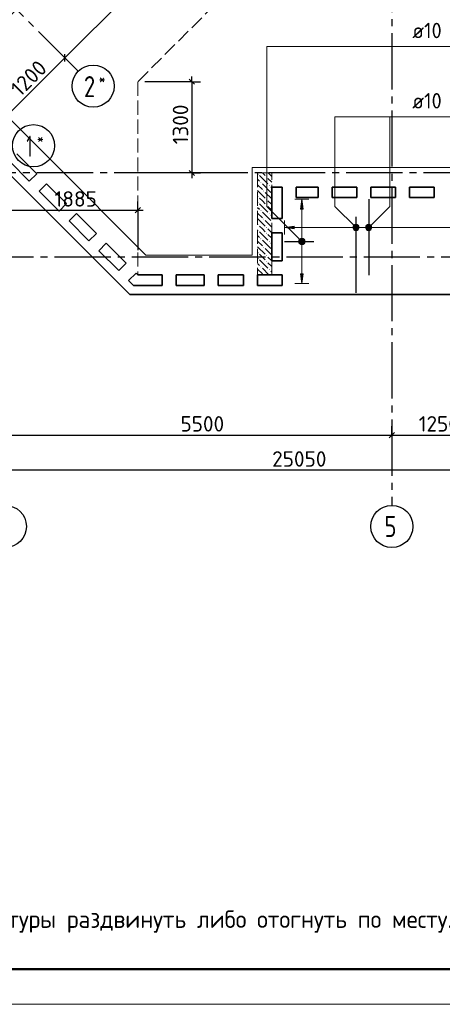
# Model space of a CAD drawing. Header units: millimetres. Extents: x 40580 to 1930067, y -240640 to 81020.
# Tile 159 of 246: x 643331 to 649344, y -240319 to -226308. Entities that reach past the tile are written whole.
import ezdxf

# ---------------------------------------------------------------- set-up
doc = ezdxf.new("R2010")
doc.units = ezdxf.units.MM
for name, pattern in [('______2', [270, 200, -70]), ('______5', [1100, 800, -100, 100, -100]), ('CENTER', [2, 1.25, -0.25, 0.25, -0.25])]:
    doc.linetypes.add(name, pattern=pattern)
for name, color, linetype, lineweight in [('Standard', 7, 'Continuous', 25), ('ЖБ Перекрытие верхний уровень', 7, 'Continuous', 35), ('ОСИ', 7, 'CENTER', 15), ('Позиционная метка линия выноска', 7, 'Continuous', 13), ('Позиционная метка номер позиции', 7, 'Continuous', 13), ('Примечания', 7, 'Continuous', 13)]:
    doc.layers.add(name, color=color, linetype=linetype, lineweight=lineweight)
doc.layers.add('ЖБ Пилон', color=7, linetype='______2', lineweight=13, true_color=0xa0a0a0)
doc.styles.add('ISOCPEUR', font='isocpeur.ttf')
doc.styles.get("Standard").update_dxf_attribs({"font": 'isocpeur.ttf'})

msp = doc.modelspace()

# ---------------------------------------------------------------- hatches: boundary and pattern name
at = {"linetype": 'Continuous', "lineweight": 13, "transparency": 33554687}
for points in [[(647366.7, -229004.1), (647346.7, -228864.1), (647326.7, -229004.1)], [(648274.2, -229225.4), (648296.7, -229309.1), (648296.7, -229219.1)], [(648296.7, -229219.1), (648296.7, -229309.1), (648319.2, -229302.8)], [(648296.7, -229219.1), (648319.2, -229302.8), (648319.2, -229225.4)], [(648258, -229286.6), (648258, -229241.6), (648251.7, -229264.1)], [(648258, -229241.6), (648274.2, -229302.8), (648274.2, -229225.4)], [(648258, -229241.6), (648258, -229286.6), (648274.2, -229302.8)], [(648274.2, -229225.4), (648274.2, -229302.8), (648296.7, -229309.1)], [(648319.2, -229225.4), (648319.2, -229302.8), (648335.4, -229286.6)], [(648319.2, -229225.4), (648335.4, -229286.6), (648335.4, -229241.6)], [(648335.4, -229241.6), (648335.4, -229286.6), (648341.7, -229264.1)], [(647301.7, -229464.1), (647391.7, -229464.1), (647385.4, -229441.6)], [(647301.7, -229464.1), (647385.4, -229441.6), (647308, -229441.6)], [(647308, -229486.6), (647391.7, -229464.1), (647301.7, -229464.1)], [(647308, -229441.6), (647385.4, -229441.6), (647369.2, -229425.4)], [(647308, -229441.6), (647369.2, -229425.4), (647324.2, -229425.4)], [(647308, -229486.6), (647385.4, -229486.6), (647391.7, -229464.1)], [(647324.2, -229502.8), (647385.4, -229486.6), (647308, -229486.6)], [(647324.2, -229425.4), (647369.2, -229425.4), (647346.7, -229419.1)], [(647324.2, -229502.8), (647369.2, -229502.8), (647385.4, -229486.6)], [(647369.2, -229502.8), (647324.2, -229502.8), (647346.7, -229509.1)]]:
    msp.add_hatch(color=7, dxfattribs=at).paths.add_polyline_path(points)
for points in [[(647236.7, -229284.1), (647096.7, -229264.1), (647236.7, -229244.1)], [(647366.7, -229924.1), (647346.7, -230064.1), (647326.7, -229924.1)]]:
    msp.add_hatch(color=7, dxfattribs=at).paths.add_polyline_path(points, flags=16)
at = {"layer": 'ЖБ Пилон', "linetype": 'Continuous', "lineweight": -3, "transparency": 33554687}
for points in [[(646717.2, -228506), (646723.7, -228499.5), (646730.2, -228506), (646723.7, -228512.5)], [(646757.2, -228626), (646763.7, -228619.5), (646770.2, -228626), (646763.7, -228632.5)], [(646837.2, -228546), (646843.7, -228539.5), (646850.2, -228546), (646843.7, -228552.5)], [(646877.2, -228666), (646883.7, -228659.5), (646890.2, -228666), (646883.7, -228672.5)], [(646797.2, -228746), (646803.7, -228739.5), (646810.2, -228746), (646803.7, -228752.5)], [(646717.2, -228826), (646723.7, -228819.5), (646730.2, -228826), (646723.7, -228832.5)], [(646717.2, -228906), (646723.7, -228899.5), (646730.2, -228906), (646723.7, -228912.5)], [(646837.2, -228866), (646843.7, -228859.5), (646850.2, -228866), (646843.7, -228872.5)], [(646837.2, -228946), (646843.7, -228939.5), (646850.2, -228946), (646843.7, -228952.5)], [(646757.2, -229026), (646763.7, -229019.5), (646770.2, -229026), (646763.7, -229032.5)], [(646877.2, -229066), (646883.7, -229059.5), (646890.2, -229066), (646883.7, -229072.5)], [(646717.2, -229226), (646723.7, -229219.5), (646730.2, -229226), (646723.7, -229232.5)], [(646797.2, -229146), (646803.7, -229139.5), (646810.2, -229146), (646803.7, -229152.5)], [(646717.2, -229306), (646723.7, -229299.5), (646730.2, -229306), (646723.7, -229312.5)], [(646837.2, -229266), (646843.7, -229259.5), (646850.2, -229266), (646843.7, -229272.5)], [(646837.2, -229346), (646843.7, -229339.5), (646850.2, -229346), (646843.7, -229352.5)], [(646757.2, -229426), (646763.7, -229419.5), (646770.2, -229426), (646763.7, -229432.5)], [(646877.2, -229466), (646883.7, -229459.5), (646890.2, -229466), (646883.7, -229472.5)], [(646717.2, -229626), (646723.7, -229619.5), (646730.2, -229626), (646723.7, -229632.5)], [(646797.2, -229546), (646803.7, -229539.5), (646810.2, -229546), (646803.7, -229552.5)], [(646717.2, -229706), (646723.7, -229699.5), (646730.2, -229706), (646723.7, -229712.5)], [(646837.2, -229666), (646843.7, -229659.5), (646850.2, -229666), (646843.7, -229672.5)], [(646837.2, -229746), (646843.7, -229739.5), (646850.2, -229746), (646843.7, -229752.5)], [(646757.2, -229826), (646763.7, -229819.5), (646770.2, -229826), (646763.7, -229832.5)], [(646877.2, -229866), (646883.7, -229859.5), (646890.2, -229866), (646883.7, -229872.5)]]:
    msp.add_hatch(color=7, dxfattribs=at).paths.add_polyline_path(points, flags=16)
at = {"layer": 'Позиционная метка номер позиции', "linetype": 'Continuous', "lineweight": 13, "transparency": 33554687}
for points in [[(648084.9, -229295.9), (648128.2, -229220.8), (648073.5, -229275.6)], [(648073.5, -229275.6), (648128.2, -229220.8), (648105.3, -229220.8)], [(648073.5, -229275.6), (648105.3, -229220.8), (648073.5, -229252.6)], [(648073.5, -229252.6), (648105.3, -229220.8), (648084.9, -229232.3)], [(648084.9, -229295.9), (648148.5, -229232.3), (648128.2, -229220.8)], [(648264.9, -229232.3), (648340, -229275.6), (648285.3, -229220.8)], [(648285.3, -229220.8), (648340, -229275.6), (648340, -229252.6)], [(648285.3, -229220.8), (648340, -229252.6), (648308.2, -229220.8)], [(648308.2, -229220.8), (648340, -229252.6), (648328.6, -229232.3)], [(648105.3, -229307.4), (648148.5, -229232.3), (648084.9, -229295.9)], [(648105.3, -229307.4), (648160, -229252.6), (648148.5, -229232.3)], [(648128.2, -229307.4), (648160, -229252.6), (648105.3, -229307.4)], [(648128.2, -229307.4), (648160, -229275.6), (648160, -229252.6)], [(648160, -229275.6), (648128.2, -229307.4), (648148.5, -229295.9)], [(648253.5, -229252.6), (648328.6, -229295.9), (648264.9, -229232.3)], [(648253.5, -229275.6), (648308.2, -229307.4), (648253.5, -229252.6)], [(648253.5, -229252.6), (648308.2, -229307.4), (648328.6, -229295.9)], [(648285.3, -229307.4), (648253.5, -229275.6), (648264.9, -229295.9)], [(648253.5, -229275.6), (648285.3, -229307.4), (648308.2, -229307.4)], [(648264.9, -229232.3), (648328.6, -229295.9), (648340, -229275.6)], [(647314.9, -229495.9), (647358.2, -229420.8), (647303.4, -229475.6)], [(647303.4, -229475.6), (647358.2, -229420.8), (647335.3, -229420.8)], [(647303.4, -229475.6), (647335.3, -229420.8), (647303.4, -229452.6)], [(647303.4, -229452.6), (647335.3, -229420.8), (647314.9, -229432.3)], [(647314.9, -229495.9), (647378.5, -229432.3), (647358.2, -229420.8)], [(647335.3, -229507.4), (647378.5, -229432.3), (647314.9, -229495.9)], [(647335.3, -229507.4), (647390, -229452.6), (647378.5, -229432.3)], [(647358.2, -229507.4), (647390, -229452.6), (647335.3, -229507.4)], [(647358.2, -229507.4), (647390, -229475.6), (647390, -229452.6)], [(647390, -229475.6), (647358.2, -229507.4), (647378.5, -229495.9)]]:
    msp.add_hatch(color=7, dxfattribs=at).paths.add_polyline_path(points)

# ---------------------------------------------------------------- linework, layer by layer
at = {"color": 7, "linetype": 'Continuous', "lineweight": 13, "transparency": 33554687}
for p, q in [((648896.7, -226689.1), (650938.7, -226689.1)), ((648896.7, -227689.1), (650982.7, -227689.1))]:
    msp.add_line(p, q, dxfattribs=at)
at = {"color": 251, "linetype": 'Continuous', "lineweight": 13, "true_color": 0x494949, "transparency": 33554687}
for p, q in [((647346.7, -228864.1), (647246.7, -228864.1)), ((647346.7, -228864.1), (647326.7, -229004.1)), ((647366.7, -229004.1), (647346.7, -228864.1)), ((647346.7, -228864.1), (647446.7, -228864.1)), ((647346.7, -228864.1), (647346.7, -228864.1)), ((647326.7, -229004.1), (647366.7, -229004.1)), ((647346.7, -229434.1), (647346.7, -229004.1)), ((647096.7, -229264.1), (647096.7, -229164.1)), ((648296.7, -229219.1), (648296.7, -229219.1)), ((647096.7, -229264.1), (647236.7, -229244.1)), ((647236.7, -229284.1), (647096.7, -229264.1)), ((647096.7, -229264.1), (647096.7, -229364.1)), ((647096.7, -229264.1), (647096.7, -229264.1)), ((647236.7, -229244.1), (647236.7, -229284.1)), ((647236.7, -229264.1), (648266.7, -229264.1)), ((648296.7, -229309.1), (648296.7, -229309.1)), ((648326.7, -229264.1), (652756.7, -229264.1)), ((647301.7, -229464.1), (647301.7, -229464.1)), ((647346.7, -229924.1), (647346.7, -229494.1)), ((647391.7, -229464.1), (647391.7, -229464.1)), ((647346.7, -230064.1), (647326.7, -229924.1)), ((647326.7, -229924.1), (647366.7, -229924.1)), ((647366.7, -229924.1), (647346.7, -230064.1)), ((647346.7, -230064.1), (647246.7, -230064.1)), ((647346.7, -230064.1), (647446.7, -230064.1)), ((647346.7, -230064.1), (647346.7, -230064.1))]:
    msp.add_line(p, q, dxfattribs=at)
at = {"color": 7, "linetype": 'Continuous', "lineweight": 25, "transparency": 33554687}
for p, q in [((648296.7, -228864.1), (648296.7, -229944.1)), ((648116.7, -230194.1), (648116.7, -229114.1)), ((647096.7, -229464.1), (647516.7, -229464.1))]:
    msp.add_line(p, q, dxfattribs=at)
at = {"color": 251, "linetype": 'Continuous', "lineweight": 13, "true_color": 0x494949, "transparency": 33554687}
for centre in [(648296.7, -229264.1), (647346.7, -229464.1)]:
    msp.add_circle(centre, 45, dxfattribs=at)
at = {"layer": 'Standard', "color": 7, "linetype": 'Continuous', "lineweight": -3, "transparency": 33554687}
for p, q in [((643975.3, -226851.5), (648649.2, -222177.5)), ((643126.7, -227700), (643975.3, -226851.5)), ((645779.5, -227189.9), (645779.5, -227114.9)), ((645779.5, -228489.1), (645779.5, -228564.1)), ((643126.7, -229018.7), (645012.3, -229018.7)), ((645012.3, -229018.7), (645087.3, -229018.7)), ((643126.7, -232219.1), (648626.7, -232219.1)), ((648626.7, -232219.1), (649876.7, -232219.1)), ((659776.7, -232719.1), (634726.7, -232719.1))]:
    msp.add_line(p, q, dxfattribs=at)
at = {"layer": 'Standard', "color": 251, "linetype": 'Continuous', "lineweight": -3, "true_color": 0x656565, "transparency": 33554687}
for p, q in [((643975.3, -226851.5), (643886.9, -226763.1)), ((643975.3, -226851.5), (644063.6, -226939.9)), ((643975.3, -226851.5), (644093.8, -226970)), ((645779.5, -227189.9), (645112.3, -227189.9)), ((645779.5, -227189.9), (645654.5, -227189.9)), ((645779.5, -227189.9), (645904.5, -227189.9)), ((645779.5, -228489.1), (645112.3, -228489.1)), ((645779.5, -228489.1), (645654.5, -228489.1)), ((645779.5, -228489.1), (645904.5, -228489.1)), ((645012.3, -229018.7), (645012.3, -228893.7)), ((645012.3, -229018.7), (645012.3, -229143.7)), ((645012.3, -229018.7), (645012.3, -229589.1)), ((648626.7, -232219.1), (648626.7, -232094.1)), ((648626.7, -232219.1), (648626.7, -232344.1)), ((648626.7, -232219.1), (648626.7, -232671.3))]:
    msp.add_line(p, q, dxfattribs=at)
at = {"layer": 'Standard', "color": 7, "linetype": 'Continuous', "lineweight": 25, "transparency": 33554687}
for p, q in [((643975.3, -226904.5), (643975.3, -226798.5)), ((645742, -227152.4), (645817, -227227.4)), ((645742, -228451.6), (645817, -228526.6)), ((644974.8, -229056.2), (645049.8, -228981.2)), ((648589.2, -232256.6), (648664.2, -232181.6))]:
    msp.add_line(p, q, dxfattribs=at)
at = {"layer": 'Standard', "color": 7, "linetype": 'Continuous', "lineweight": 13, "transparency": 33554687}
msp.add_lwpolyline([(626802.7, -240319.1), (668802.7, -240319.1), (668802.7, -180919.1), (626802.7, -180919.1), (626802.7, -240319.1)], close=True, dxfattribs=at)
at = {"layer": 'Standard', "color": 7, "linetype": 'Continuous', "lineweight": 50, "transparency": 33554687}
msp.add_lwpolyline([(628802.7, -181419.1), (668302.7, -181419.1), (668302.7, -239819.1), (628802.7, -239819.1), (628802.7, -181419.1)], close=True, dxfattribs=at)
at = {"layer": 'Standard', "color": 7, "linetype": 'Continuous', "lineweight": -3, "transparency": 33554687}
msp.add_lwpolyline([(645779.5, -227189.9), (645779.5, -228112), (645779.5, -228112), (645779.5, -228489.1)], dxfattribs=at)
at = {"layer": 'ЖБ Перекрытие верхний уровень', "transparency": 33554687}
for p, q in [((642067.1, -227390), (644896.3, -230219.1)), ((643290.4, -228217.3), (643573.3, -228500.1)), ((643467.2, -228606.2), (643184.4, -228323.4)), ((643573.3, -228500.1), (643467.2, -228606.2)), ((643608.6, -228747.6), (643714.7, -228641.6)), ((643714.7, -228641.6), (643997.5, -228924.4)), ((643891.5, -229030.5), (643608.6, -228747.6)), ((646916.7, -228689.1), (647066.7, -228689.1)), ((646916.7, -229139.1), (646916.7, -228689.1)), ((647066.7, -228689.1), (647066.7, -229139.1)), ((647266.7, -228839.1), (647266.7, -228689.1)), ((647266.7, -228689.1), (647576.7, -228689.1)), ((647576.7, -228689.1), (647576.7, -228839.1)), ((647776.7, -228689.1), (648126.7, -228689.1)), ((647776.7, -228839.1), (647776.7, -228689.1)), ((648126.7, -228689.1), (648126.7, -228839.1)), ((648326.7, -228839.1), (648326.7, -228689.1)), ((648326.7, -228689.1), (648676.7, -228689.1)), ((648676.7, -228689.1), (648676.7, -228839.1)), ((648876.7, -228689.1), (649226.7, -228689.1)), ((648876.7, -228839.1), (648876.7, -228689.1)), ((649226.7, -228689.1), (649226.7, -228839.1)), ((643997.5, -228924.4), (643891.5, -229030.5)), ((647576.7, -228839.1), (647266.7, -228839.1)), ((648126.7, -228839.1), (647776.7, -228839.1)), ((648676.7, -228839.1), (648326.7, -228839.1)), ((649226.7, -228839.1), (648876.7, -228839.1)), ((644032.9, -229171.9), (644139, -229065.8)), ((644139, -229065.8), (644421.8, -229348.7)), ((644315.7, -229454.7), (644032.9, -229171.9)), ((647066.7, -229139.1), (646916.7, -229139.1)), ((644421.8, -229348.7), (644315.7, -229454.7)), ((646916.7, -229739.1), (646916.7, -229339.1)), ((646916.7, -229339.1), (647066.7, -229339.1)), ((647066.7, -229339.1), (647066.7, -229739.1)), ((644457.2, -229596.1), (644563.2, -229490.1)), ((644563.2, -229490.1), (644846.1, -229772.9)), ((644740, -229879), (644457.2, -229596.1)), ((644846.1, -229772.9), (644740, -229879)), ((647066.7, -229739.1), (646916.7, -229739.1)), ((644881.4, -230020.4), (644987.5, -229914.3)), ((644987.5, -229914.3), (645012.3, -229939.1)), ((644950.1, -230089.1), (644881.4, -230020.4)), ((645012.3, -229939.1), (645356.7, -229939.1)), ((645356.7, -229939.1), (645356.7, -230089.1)), ((645556.7, -229939.1), (645956.7, -229939.1)), ((645556.7, -230089.1), (645556.7, -229939.1)), ((645956.7, -229939.1), (645956.7, -230089.1)), ((646156.7, -230089.1), (646156.7, -229939.1)), ((646156.7, -229939.1), (646516.7, -229939.1)), ((646516.7, -229939.1), (646516.7, -230089.1)), ((646716.7, -229939.1), (647066.7, -229939.1)), ((646716.7, -230089.1), (646716.7, -229939.1)), ((647066.7, -229939.1), (647066.7, -230089.1)), ((645356.7, -230089.1), (644950.1, -230089.1)), ((645956.7, -230089.1), (645556.7, -230089.1)), ((646516.7, -230089.1), (646156.7, -230089.1)), ((647066.7, -230089.1), (646716.7, -230089.1)), ((644896.3, -230219.1), (659876.7, -230219.1))]:
    msp.add_line(p, q, dxfattribs=at)
at = {"layer": 'ЖБ Пилон', "color": 253, "linetype": '______2', "lineweight": 13, "true_color": 0xa0a0a0, "transparency": 33554687}
for p, q in [((646716.7, -228489.1), (646716.7, -229939.1)), ((646916.7, -228489.1), (646716.7, -228489.1)), ((646916.7, -229939.1), (646916.7, -228489.1)), ((646716.7, -229939.1), (646916.7, -229939.1))]:
    msp.add_line(p, q, dxfattribs=at)
at = {"layer": 'ЖБ Пилон', "color": 9, "linetype": 'Continuous', "lineweight": -3, "true_color": 0xc7c7c7, "transparency": 33554687}
for p, q in [((646823.7, -228526), (646786.8, -228489.1)), ((646866.8, -228489.1), (646916.7, -228539)), ((646716.7, -228579), (646743.7, -228606)), ((646716.7, -228659), (646783.7, -228726)), ((646743.7, -228526), (646863.7, -228646)), ((646783.7, -228646), (646903.7, -228766)), ((646863.7, -228566), (646916.7, -228619)), ((646716.7, -228739), (646823.7, -228846)), ((646916.7, -228859), (646823.7, -228766)), ((646916.7, -228699), (646903.7, -228686)), ((646783.7, -228886), (646743.7, -228846)), ((646743.7, -228926), (646863.7, -229046)), ((646823.7, -228926), (646783.7, -228886)), ((646863.7, -228886), (646916.7, -228939)), ((646716.7, -228979), (646743.7, -229006)), ((646716.7, -229059), (646783.7, -229126)), ((646783.7, -229046), (646903.7, -229166)), ((646863.7, -228966), (646916.7, -229019)), ((646716.7, -229139), (646823.7, -229246)), ((646916.7, -229259), (646823.7, -229166)), ((646916.7, -229099), (646903.7, -229086)), ((646783.7, -229286), (646743.7, -229246)), ((646743.7, -229326), (646863.7, -229446)), ((646823.7, -229326), (646783.7, -229286)), ((646863.7, -229286), (646916.7, -229339)), ((646716.7, -229379), (646743.7, -229406)), ((646716.7, -229459), (646783.7, -229526)), ((646783.7, -229446), (646903.7, -229566)), ((646863.7, -229366), (646916.7, -229419)), ((646916.7, -229499), (646903.7, -229486)), ((646716.7, -229539), (646823.7, -229646)), ((646916.7, -229659), (646823.7, -229566)), ((646716.7, -229779), (646743.7, -229806)), ((646783.7, -229686), (646743.7, -229646)), ((646743.7, -229726), (646863.7, -229846)), ((646823.7, -229726), (646783.7, -229686)), ((646863.7, -229686), (646916.7, -229739)), ((646863.7, -229766), (646916.7, -229819)), ((646716.7, -229859), (646783.7, -229926)), ((646783.7, -229846), (646876.8, -229939.1)), ((646916.7, -229899), (646903.7, -229886)), ((646716.7, -229939), (646716.8, -229939.1))]:
    msp.add_line(p, q, dxfattribs=at)
at = {"layer": 'ОСИ', "color": 8, "linetype": '______5', "lineweight": -3, "transparency": 33554687}
for p, q in [((648626.7, -182499.1), (648626.7, -233219.1)), ((644164.5, -227040.7), (637725.5, -220601.7)), ((660876.7, -228489.1), (631402.7, -228489.1)), ((660026.7, -229689.1), (631402.7, -229689.1))]:
    msp.add_line(p, q, dxfattribs=at)
at = {"layer": 'ОСИ', "color": 7, "linetype": 'Continuous', "lineweight": -3, "transparency": 33554687}
for centre in [(644376.6, -227252.9), (643528.1, -228101.4), (643126.7, -233519.1), (648626.7, -233519.1)]:
    msp.add_circle(centre, 300, dxfattribs=at)
at = {"layer": 'Позиционная метка линия выноска', "color": 251, "linetype": 'Continuous', "lineweight": 13, "true_color": 0x494949, "transparency": 33554687}
msp.add_lwpolyline([(634777.5, -219293.9), (637310.5, -221840.4), (638193.9, -220957), (643348.7, -226111.8), (642425.9, -226956.8), (645128.2, -229659.1), (646636.7, -229659.1), (646636.7, -228409.1), (653356.7, -228409.1), (653356.7, -229659.1), (656296.7, -229659.1), (656296.7, -228409.1), (659826.7, -228409.1)], dxfattribs=at)
at = {"layer": 'Позиционная метка номер позиции', "color": 7, "linetype": 'Continuous', "lineweight": 13, "transparency": 33554687}
for p, q in [((648084.9, -229232.3), (648084.9, -229232.3)), ((648084.9, -229295.9), (648084.9, -229295.9)), ((648148.5, -229232.3), (648148.5, -229232.3)), ((648148.5, -229295.9), (648148.5, -229295.9)), ((648264.9, -229232.3), (648264.9, -229232.3)), ((648264.9, -229295.9), (648264.9, -229295.9)), ((648328.6, -229232.3), (648328.6, -229232.3)), ((648328.6, -229295.9), (648328.6, -229295.9)), ((647314.9, -229432.3), (647314.9, -229432.3)), ((647314.9, -229495.9), (647314.9, -229495.9)), ((647378.5, -229432.3), (647378.5, -229432.3)), ((647378.5, -229495.9), (647378.5, -229495.9))]:
    msp.add_line(p, q, dxfattribs=at)
for points in [[(647346.7, -229464.1), (646846.7, -228964.1), (646846.7, -226689.1), (651096.7, -226689.1)], [(648116.7, -229264.1), (647816.7, -228964.1), (647816.7, -227689.1), (651096.7, -227689.1)], [(648296.7, -229264.1), (648596.7, -228964.1), (648596.7, -227689.1), (651096.7, -227689.1)]]:
    msp.add_lwpolyline(points, dxfattribs=at)
for centre in [(648116.7, -229264.1), (648296.7, -229264.1), (647346.7, -229464.1)]:
    msp.add_circle(centre, 45, dxfattribs=at)
at = {"layer": 'Примечания', "color": 7, "linetype": '______2', "lineweight": 13, "transparency": 33554687}
for p, q in [((656613.1, -215589.1), (645012.3, -227189.9)), ((645012.3, -227189.9), (645012.3, -229939.1))]:
    msp.add_line(p, q, dxfattribs=at)

# ---------------------------------------------------------------- texts
at = {"color": 7, "linetype": 'Continuous', "lineweight": 13, "transparency": 33554687, "char_height": 220, "attachment_point": 7, "style": 'ISOCPEUR'}
for s, insert, width in [('\\W0.96;ø10 L=930mm ', (648916.7, -226571.8), 1997.586), ('\\W0.96;ø10 L=2250mm ', (648916.7, -227571.8), 2152.018)]:
    msp.add_mtext(s, dxfattribs=dict(at, insert=insert, width=width))
at = {"layer": 'Standard', "color": 7, "linetype": 'Continuous', "lineweight": 25, "transparency": 33554687, "char_height": 220, "attachment_point": 7, "style": 'ISOCPEUR'}
for s, insert, width, rotation in [('1200', (643338.7, -227417.3), 625.738, 45), ('1300', (645729.5, -228081.9), 610.171, 90)]:
    msp.add_mtext(s, dxfattribs=dict(at, insert=insert, width=width, rotation=rotation))
for s, insert, width in [('1885', (643827.2, -228968.6), 610.165), ('5500', (645618.7, -232169.1), 641.476), ('1250', (649009.3, -232169.1), 610.165), ('25050', (646923.3, -232669.1), 782.137)]:
    msp.add_mtext(s, dxfattribs=dict(at, insert=insert, width=width))
at = {"layer": 'Standard', "color": 7, "linetype": 'Continuous', "lineweight": 13, "transparency": 33554687, "insert": (629802.7, -237852.5), "char_height": 250, "width": 19587.5, "attachment_point": 1, "line_spacing_factor": 0.903614}
msp.add_mtext('{\\W0.9524;1. Общие указания см. листы КЖ6.2-1. Ведомость расхода стали см. лист КЖ6.2-15.}\\P{\\W0.9524;2. Спецификацию элементов, ведомость деталей см. листы КЖ6.2-14...15.}\\P{\\W0.9524;3. Сечения по плите перекрытия см. лист КЖ6.2-23. Детали плана см. лист КЖ6.2-22.}\\P{\\W0.9524;4. В местах попадания отверстий в зону дополнительного армирования, стержни арматуры раздвинуть либо отогнуть по месту.}', dxfattribs=at)
at = {"layer": 'ОСИ', "color": 7, "linetype": 'Continuous', "lineweight": 25, "transparency": 33554687, "attachment_point": 7, "style": 'ISOCPEUR'}
for s, insert, char_height, width in [('\\W0.78;2', (644245.1, -227410.4), 300, 326.834), ('\\W0.80;*', (644455.1, -227235.4), 180, 215.909), ('\\W0.56;1', (643426.6, -228258.9), 300, 233.343), ('\\W0.80;*', (643576.6, -228083.9), 180, 215.891), ('\\W0.78;5', (648521.7, -233669.1), 300, 326.834)]:
    msp.add_mtext(s, dxfattribs=dict(at, insert=insert, char_height=char_height, width=width))

doc.saveas('drawing.dxf')
